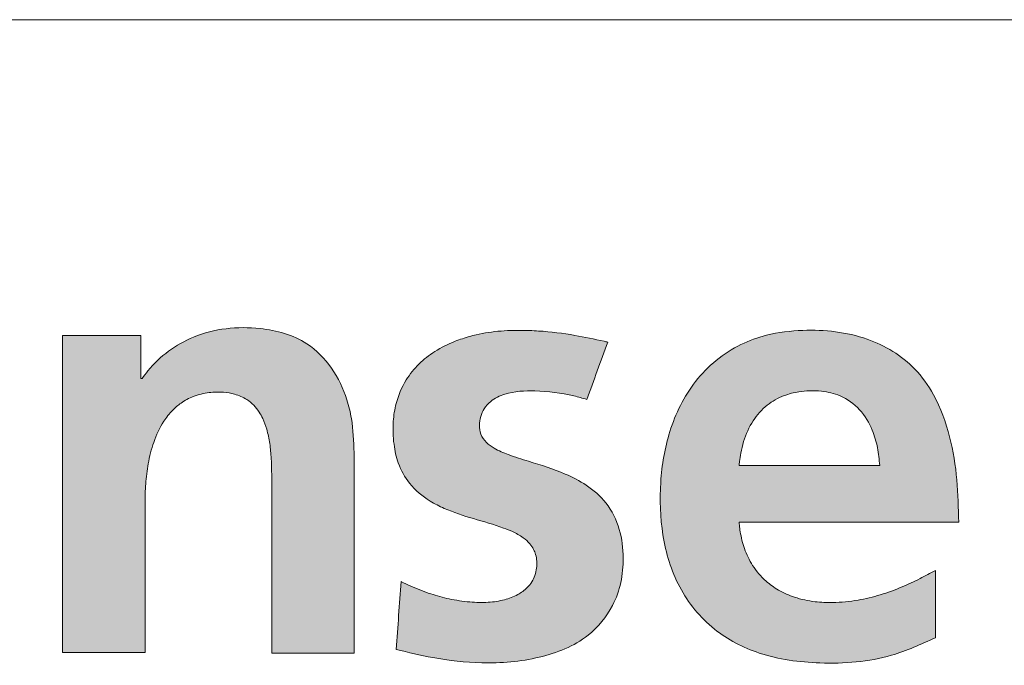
# Model space of a CAD drawing. Header units: millimetres. Extents: x 136540 to 167986, y -130244 to -107782.
# Tile 6 of 14: x 158151 to 159251, y -129470 to -128749. Entities that reach past the tile are written whole.
import ezdxf

# ---------------------------------------------------------------- set-up
doc = ezdxf.new("R2010")
doc.units = ezdxf.units.MM
doc.header["$LTSCALE"] = 0.25

# ---------------------------------------------------------------- blocks, each defined once
blk = doc.blocks.new('LOGO_sombreado')
at = {"linetype": 'Continuous'}
h = blk.add_hatch(color=7, dxfattribs=at)
edge = h.paths.add_edge_path(flags=0)
edge.add_line((6.332, 7.108), (8.019, 7.108))
edge.add_line((8.019, 7.108), (8.019, 10.269))
edge.add_spline(control_points=[(8.019, 10.269), (8.019, 10.295), (8.02, 10.385), (8.031, 10.613), (8.076, 10.964), (8.182, 11.4), (8.354, 11.77), (8.558, 12.031), (8.76, 12.206), (9.011, 12.341), (9.31, 12.411), (9.596, 12.416), (9.859, 12.375), (10.128, 12.261), (10.314, 12.067), (10.432, 11.851), (10.51, 11.636), (10.565, 11.361), (10.591, 11.074), (10.599, 10.796), (10.599, 10.621), (10.599, 10.529)], knot_values=[0, 0, 0, 0, 0.014108, 0.050137, 0.12665, 0.210017, 0.297932, 0.350316, 0.392835, 0.445136, 0.506872, 0.560743, 0.603219, 0.653697, 0.720022, 0.747327, 0.789984, 0.846083, 0.902618, 0.949361, 1, 1, 1, 1], weights=[1, 1, 1, 1, 1, 1, 1, 1, 1, 1, 1, 1, 1, 1, 1, 1, 1, 1, 1, 1, 1, 1], degree=3, periodic=0)
edge.add_line((10.599, 10.529), (10.599, 7.09))
edge.add_line((10.599, 7.09), (12.28, 7.09))
edge.add_line((12.28, 7.09), (12.28, 11.178))
edge.add_spline(control_points=[(12.28, 11.178), (12.27, 11.411), (12.255, 11.775), (12.069, 12.584), (11.505, 13.452), (10.243, 13.792), (9.032, 13.667), (8.263, 13.102), (7.995, 12.74), (7.955, 12.686)], knot_values=[4, 4, 4, 4, 4.111727, 4.175295, 4.401008, 4.562165, 4.782362, 4.967907, 5, 5, 5, 5], weights=[1, 1, 1, 1, 1, 1, 1, 1, 1, 1], degree=3, periodic=0)
edge.add_line((7.955, 12.686), (7.933, 12.686))
edge.add_line((7.933, 12.686), (7.933, 13.567))
edge.add_line((7.933, 13.567), (6.332, 13.567))
edge.add_line((6.332, 13.567), (6.332, 7.108))
h = blk.add_hatch(color=7, dxfattribs=at)
edge = h.paths.add_edge_path(flags=0)
edge.add_spline(control_points=[(13.137, 7.167), (13.385, 7.107), (13.958, 6.969), (14.94, 6.856), (16.033, 6.948), (17.017, 7.329), (17.536, 7.963), (17.739, 8.529), (17.783, 9.059), (17.719, 9.627), (17.455, 10.158), (17.039, 10.522), (16.498, 10.799), (15.95, 10.966), (15.459, 11.117), (15.166, 11.241), (14.968, 11.379), (14.851, 11.544), (14.827, 11.735), (14.852, 11.914), (14.927, 12.086), (15.088, 12.259), (15.44, 12.427), (16.031, 12.453), (16.593, 12.386), (16.937, 12.287), (17.024, 12.262)], knot_values=[2, 2, 2, 2, 2.059912, 2.138972, 2.231529, 2.317091, 2.37896, 2.41776, 2.457291, 2.503214, 2.550983, 2.593172, 2.631209, 2.693415, 2.727668, 2.75244, 2.768008, 2.784005, 2.798244, 2.812447, 2.826168, 2.841745, 2.867174, 2.915736, 2.97856, 3, 3, 3, 3], weights=[1, 1, 1, 1, 1, 1, 1, 1, 1, 1, 1, 1, 1, 1, 1, 1, 1, 1, 1, 1, 1, 1, 1, 1, 1, 1, 1], degree=3, periodic=0)
edge.add_line((17.024, 12.262), (17.451, 13.431))
edge.add_spline(control_points=[(17.451, 13.431), (17.426, 13.436), (17.204, 13.484), (16.739, 13.586), (16.166, 13.656), (15.619, 13.675), (15.148, 13.656), (14.702, 13.572), (14.29, 13.437), (13.932, 13.26), (13.59, 12.994), (13.304, 12.64), (13.133, 12.232), (13.063, 11.783), (13.077, 11.372), (13.17, 10.934), (13.403, 10.512), (13.758, 10.218), (14.206, 9.991), (14.715, 9.826), (15.188, 9.699), (15.527, 9.565), (15.713, 9.465), (15.858, 9.337), (15.94, 9.215), (15.988, 9.093), (16.007, 8.963), (16.003, 8.82), (15.973, 8.677), (15.908, 8.54), (15.794, 8.4), (15.605, 8.267), (15.333, 8.167), (15.001, 8.115), (14.621, 8.128), (14.227, 8.187), (13.825, 8.298), (13.5, 8.424), (13.304, 8.519), (13.238, 8.551)], knot_values=[0, 0, 0, 0, 0.005653, 0.051977, 0.108664, 0.137127, 0.176746, 0.216073, 0.24029, 0.2755, 0.306859, 0.338493, 0.378336, 0.406147, 0.441816, 0.471537, 0.507617, 0.549768, 0.574349, 0.622211, 0.671374, 0.68606, 0.705384, 0.71922, 0.729875, 0.738587, 0.749066, 0.759494, 0.771085, 0.782308, 0.793676, 0.811965, 0.834198, 0.859455, 0.888117, 0.920718, 0.950113, 0.983265, 1, 1, 1, 1], weights=[1, 1, 1, 1, 1, 1, 1, 1, 1, 1, 1, 1, 1, 1, 1, 1, 1, 1, 1, 1, 1, 1, 1, 1, 1, 1, 1, 1, 1, 1, 1, 1, 1, 1, 1, 1, 1, 1, 1, 1], degree=3, periodic=0)
edge.add_line((13.238, 8.551), (13.137, 7.167))
h = blk.add_hatch(color=7, dxfattribs=at)
edge = h.paths.add_edge_path(flags=0)
edge.add_spline(control_points=[(24.607, 9.759), (24.601, 10.047), (24.588, 10.631), (24.448, 11.515), (24.168, 12.294), (23.638, 13.041), (22.71, 13.598), (21.62, 13.711), (20.745, 13.609), (19.957, 13.326), (19.182, 12.69), (18.677, 11.652), (18.495, 10.569), (18.533, 9.483), (18.852, 8.409), (19.558, 7.539), (20.591, 7.007), (21.846, 6.843), (23.097, 6.936), (23.839, 7.273), (24.132, 7.406)], knot_values=[2, 2, 2, 2, 2.046636, 2.094673, 2.144469, 2.179489, 2.241297, 2.312824, 2.353394, 2.38323, 2.447727, 2.509726, 2.566319, 2.624545, 2.684606, 2.744772, 2.800798, 2.868547, 2.948019, 3, 3, 3, 3], weights=[1, 1, 1, 1, 1, 1, 1, 1, 1, 1, 1, 1, 1, 1, 1, 1, 1, 1, 1, 1, 1], degree=3, periodic=0)
edge.add_line((24.132, 7.406), (24.132, 8.777))
edge.add_spline(control_points=[(24.132, 8.777), (24.028, 8.721), (23.807, 8.6), (23.435, 8.427), (23.014, 8.273), (22.54, 8.159), (22.092, 8.115), (21.656, 8.132), (21.279, 8.212), (20.941, 8.36), (20.642, 8.573), (20.397, 8.859), (20.229, 9.21), (20.161, 9.494), (20.136, 9.675), (20.131, 9.74), (20.129, 9.759)], knot_values=[0, 0, 0, 0, 0.070474, 0.150335, 0.244816, 0.33762, 0.440531, 0.512328, 0.597394, 0.66882, 0.731042, 0.815182, 0.890714, 0.961299, 0.988276, 1, 1, 1, 1], weights=[1, 1, 1, 1, 1, 1, 1, 1, 1, 1, 1, 1, 1, 1, 1, 1, 1], degree=3, periodic=0)
edge.add_line((20.129, 9.759), (24.607, 9.759))
edge = h.paths.add_edge_path(flags=0)
edge.add_spline(control_points=[(20.129, 10.916), (20.132, 10.942), (20.14, 11.026), (20.165, 11.19), (20.235, 11.477), (20.391, 11.829), (20.681, 12.156), (21.016, 12.344), (21.316, 12.42), (21.575, 12.442), (21.859, 12.434), (22.229, 12.348), (22.615, 12.076), (22.846, 11.677), (22.962, 11.282), (22.985, 11.037), (22.997, 10.916)], knot_values=[0, 0, 0, 0, 0.017075, 0.053986, 0.106701, 0.206715, 0.298238, 0.38232, 0.449502, 0.495974, 0.549057, 0.631866, 0.736734, 0.842394, 0.921775, 1, 1, 1, 1], weights=[1, 1, 1, 1, 1, 1, 1, 1, 1, 1, 1, 1, 1, 1, 1, 1, 1], degree=3, periodic=0)
edge.add_line((22.997, 10.916), (20.129, 10.916))
at = {"color": 7, "linetype": 'Continuous', "lineweight": 18}
blk.add_line((0, 20), (72.5, 20), dxfattribs=at)
at = {"color": 8, "linetype": 'Continuous', "lineweight": 0}
for points, knots in [([(12.28, 11.178), (12.27, 11.411), (12.255, 11.775), (12.069, 12.584), (11.505, 13.452), (10.243, 13.792), (9.032, 13.667), (8.263, 13.102), (7.995, 12.74), (7.955, 12.686)], [4, 4, 4, 4, 4.111727, 4.175295, 4.401008, 4.562165, 4.782362, 4.967907, 5, 5, 5, 5]), ([(17.451, 13.431), (17.426, 13.436), (17.204, 13.484), (16.739, 13.586), (16.166, 13.656), (15.619, 13.675), (15.148, 13.656), (14.702, 13.572), (14.29, 13.437), (13.932, 13.26), (13.59, 12.994), (13.304, 12.64), (13.133, 12.232), (13.063, 11.783), (13.077, 11.372), (13.17, 10.934), (13.403, 10.512), (13.758, 10.218), (14.206, 9.991), (14.715, 9.826), (15.188, 9.699), (15.527, 9.565), (15.713, 9.465), (15.858, 9.337), (15.94, 9.215), (15.988, 9.093), (16.007, 8.963), (16.003, 8.82), (15.973, 8.677), (15.908, 8.54), (15.794, 8.4), (15.605, 8.267), (15.333, 8.167), (15.001, 8.115), (14.621, 8.128), (14.227, 8.187), (13.825, 8.298), (13.5, 8.424), (13.304, 8.519), (13.238, 8.551)], [0, 0, 0, 0, 0.005653, 0.051977, 0.108664, 0.137127, 0.176746, 0.216073, 0.24029, 0.2755, 0.306859, 0.338493, 0.378336, 0.406147, 0.441816, 0.471537, 0.507617, 0.549768, 0.574349, 0.622211, 0.671374, 0.68606, 0.705384, 0.71922, 0.729875, 0.738587, 0.749066, 0.759494, 0.771085, 0.782308, 0.793676, 0.811965, 0.834198, 0.859455, 0.888117, 0.920718, 0.950113, 0.983265, 1, 1, 1, 1]), ([(24.607, 9.759), (24.601, 10.047), (24.588, 10.631), (24.448, 11.515), (24.168, 12.294), (23.638, 13.041), (22.71, 13.598), (21.62, 13.711), (20.745, 13.609), (19.957, 13.326), (19.182, 12.69), (18.677, 11.652), (18.495, 10.569), (18.533, 9.483), (18.852, 8.409), (19.558, 7.539), (20.591, 7.007), (21.846, 6.843), (23.097, 6.936), (23.839, 7.273), (24.132, 7.406)], [2, 2, 2, 2, 2.046636, 2.094673, 2.144469, 2.179489, 2.241297, 2.312824, 2.353394, 2.38323, 2.447727, 2.509726, 2.566319, 2.624545, 2.684606, 2.744772, 2.800798, 2.868547, 2.948019, 3, 3, 3, 3]), ([(8.019, 10.269), (8.019, 10.295), (8.02, 10.385), (8.031, 10.613), (8.076, 10.964), (8.182, 11.4), (8.354, 11.77), (8.558, 12.031), (8.76, 12.206), (9.011, 12.341), (9.31, 12.411), (9.596, 12.416), (9.859, 12.375), (10.128, 12.261), (10.314, 12.067), (10.432, 11.851), (10.51, 11.636), (10.565, 11.361), (10.591, 11.074), (10.599, 10.796), (10.599, 10.621), (10.599, 10.529)], [0, 0, 0, 0, 0.014108, 0.050137, 0.12665, 0.210017, 0.297932, 0.350316, 0.392835, 0.445136, 0.506872, 0.560743, 0.603219, 0.653697, 0.720022, 0.747327, 0.789984, 0.846083, 0.902618, 0.949361, 1, 1, 1, 1]), ([(13.137, 7.167), (13.385, 7.107), (13.958, 6.969), (14.94, 6.856), (16.033, 6.948), (17.017, 7.329), (17.536, 7.963), (17.739, 8.529), (17.783, 9.059), (17.719, 9.627), (17.455, 10.158), (17.039, 10.522), (16.498, 10.799), (15.95, 10.966), (15.459, 11.117), (15.166, 11.241), (14.968, 11.379), (14.851, 11.544), (14.827, 11.735), (14.852, 11.914), (14.927, 12.086), (15.088, 12.259), (15.44, 12.427), (16.031, 12.453), (16.593, 12.386), (16.937, 12.287), (17.024, 12.262)], [2, 2, 2, 2, 2.059912, 2.138972, 2.231529, 2.317091, 2.37896, 2.41776, 2.457291, 2.503214, 2.550983, 2.593172, 2.631209, 2.693415, 2.727668, 2.75244, 2.768008, 2.784005, 2.798244, 2.812447, 2.826168, 2.841745, 2.867174, 2.915736, 2.97856, 3, 3, 3, 3]), ([(20.129, 10.916), (20.132, 10.942), (20.14, 11.026), (20.165, 11.19), (20.235, 11.477), (20.391, 11.829), (20.681, 12.156), (21.016, 12.344), (21.316, 12.42), (21.575, 12.442), (21.859, 12.434), (22.229, 12.348), (22.615, 12.076), (22.846, 11.677), (22.962, 11.282), (22.985, 11.037), (22.997, 10.916)], [0, 0, 0, 0, 0.017075, 0.053986, 0.106701, 0.206715, 0.298238, 0.38232, 0.449502, 0.495974, 0.549057, 0.631866, 0.736734, 0.842394, 0.921775, 1, 1, 1, 1]), ([(24.132, 8.777), (24.028, 8.721), (23.807, 8.6), (23.435, 8.427), (23.014, 8.273), (22.54, 8.159), (22.092, 8.115), (21.656, 8.132), (21.279, 8.212), (20.941, 8.36), (20.642, 8.573), (20.397, 8.859), (20.229, 9.21), (20.161, 9.494), (20.136, 9.675), (20.131, 9.74), (20.129, 9.759)], [0, 0, 0, 0, 0.070474, 0.150335, 0.244816, 0.33762, 0.440531, 0.512328, 0.597394, 0.66882, 0.731042, 0.815182, 0.890714, 0.961299, 0.988276, 1, 1, 1, 1])]:
    blk.add_open_spline(points, degree=3, knots=knots, dxfattribs=at)
for points in [[(7.933, 13.567), (7.399, 13.567), (6.865, 13.567), (6.332, 13.567)], [(6.332, 13.567), (6.332, 11.414), (6.332, 9.261), (6.332, 7.108)], [(7.933, 12.686), (7.933, 12.98), (7.933, 13.273), (7.933, 13.567)], [(17.024, 12.262), (17.167, 12.652), (17.309, 13.041), (17.451, 13.431)], [(7.955, 12.686), (7.948, 12.686), (7.94, 12.686), (7.933, 12.686)], [(12.28, 7.09), (12.28, 8.453), (12.28, 9.815), (12.28, 11.178)], [(22.997, 10.916), (22.041, 10.916), (21.085, 10.916), (20.129, 10.916)], [(10.599, 10.529), (10.599, 9.383), (10.599, 8.236), (10.599, 7.09)], [(8.019, 7.108), (8.019, 8.161), (8.019, 9.215), (8.019, 10.269)], [(20.129, 9.759), (21.622, 9.759), (23.115, 9.759), (24.607, 9.759)], [(24.132, 7.406), (24.132, 7.863), (24.132, 8.32), (24.132, 8.777)], [(13.238, 8.551), (13.204, 8.09), (13.171, 7.628), (13.137, 7.167)], [(6.332, 7.108), (6.894, 7.108), (7.457, 7.108), (8.019, 7.108)], [(10.599, 7.09), (11.16, 7.09), (11.72, 7.09), (12.28, 7.09)]]:
    blk.add_open_spline(points, degree=3, dxfattribs=at)

msp = doc.modelspace()

# ---------------------------------------------------------------- block references
at = {"color": 7, "linetype": 'Continuous', "xscale": 54.78515625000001, "yscale": 54.78515625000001, "zscale": 54.78515625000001}
msp.add_blockref('LOGO_sombreado', (157851.7, -129844.6), dxfattribs=at)

doc.saveas('drawing.dxf')
